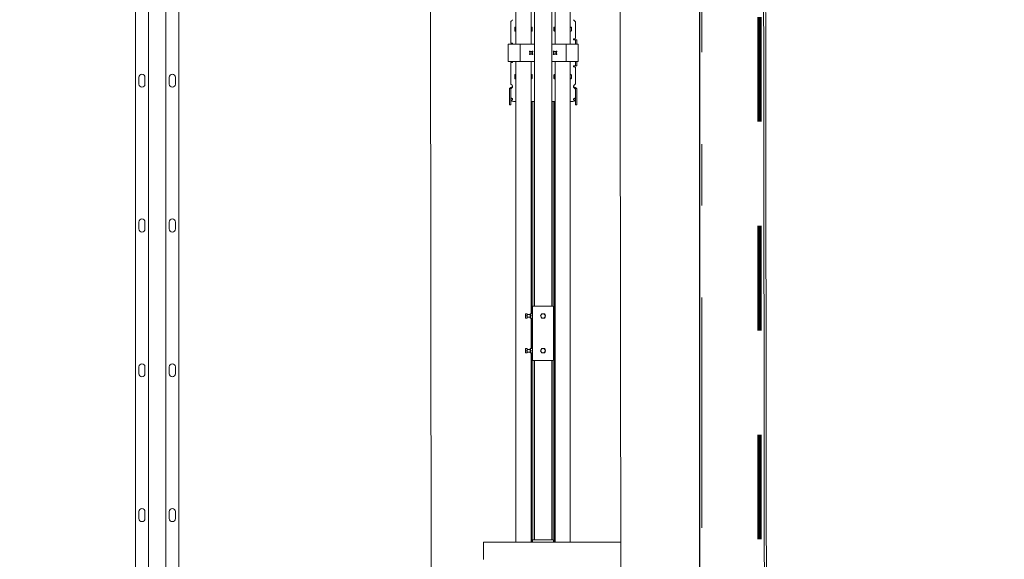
# Model space of a CAD drawing. Header units: centimetres. Extents: x -1436 to 1974, y -887 to 4352.
# Tile 14 of 105: x 485 to 712, y 1384 to 1508. Entities that reach past the tile are written whole.
import ezdxf
from ezdxf.enums import TextEntityAlignment as Align

# ---------------------------------------------------------------- set-up
doc = ezdxf.new("R2010")
doc.units = ezdxf.units.CM
doc.header["$MEASUREMENT"] = 0
for name, pattern in [('Przerywana', [48, 24, -24]), ('Przerywana podwójnie', [109.361107, 52.916665, -21.166666, 14.111111, -21.166666]), ('Wipeout_Contour', [100, 0, -100])]:
    doc.linetypes.add(name, pattern=pattern)
for name, color, linetype, lineweight, true_color in [('00 - nowa technologia myjni_Nr_pióra__246', 7, 'Continuous', 20, 0x1db3b3), ('103-Z Zakres opracowania_Nr_pióra__255', 7, 'Continuous', 140, 0x00a400), ('420-K Ściany_Nr_pióra__87', 7, 'Continuous', 20, 0xbfe1b7)]:
    doc.layers.add(name, color=color, linetype=linetype, lineweight=lineweight, true_color=true_color)
for name, color, linetype in [('131-Z Drogi', 7, 'Continuous'), ('299-A Wymiary Opisy', 7, 'Continuous'), ('410-K Osie główne', 7, 'Continuous'), ('420-K Ściany', 7, 'Continuous'), ('460 - Stropy', 7, 'Continuous')]:
    doc.layers.add(name, color=color, linetype=linetype)
for name, color, linetype, lineweight in [('131-Z Drogi_Nr_pióra__12', 7, 'Continuous', 13), ('201-A Ppoż_Nr_pióra__31', 1, 'Continuous', 30), ('299-A Wymiary Opisy_Nr_pióra__11', 7, 'Continuous', 0), ('410-K Osie główne_Nr_pióra__11', 7, 'Continuous', 0), ('420-K Ściany_Nr_pióra__27', 7, 'Continuous', 20), ('460 - Stropy_Nr_pióra__12', 7, 'Continuous', 13)]:
    doc.layers.add(name, color=color, linetype=linetype, lineweight=lineweight)
doc.styles.add('STYL_AUTOMATYCZNY_1', font='arial.ttf')
doc.styles.add('STYL_AUTOMATYCZNY_2', font='arial.ttf')
doc.linetypes.add('PPOZ REI 60', pattern='A,0,[1,PW.01 RZUT PARTERU1.Shx,S=1.984127,R=0,X=0,Y=0],-400,0', length=400)
doc.dimstyles.new('STYL_AUTOMATYCZNY__1', dxfattribs={"dimtxt": 13, "dimasz": 7.6, "dimexe": 0.18, "dimexo": 0.0625, "dimgap": 0, "dimtad": 1, "dimdec": 0, "dimzin": 0, "dimdsep": 46, "dimtxsty": 'STYL_AUTOMATYCZNY_1', "dimblk": 'ARROWHEAD_2', "dimblk1": 'ARROWHEAD_2', "dimblk2": 'ARROWHEAD_2', "dimcen": 0.09, "dimclrd": 7, "dimclre": 7, "dimclrt": 7, "dimadec": 0, "dimazin": 0, "dimtfac": 1, "dimtdec": 4, "dimtmove": 0, "dimatfit": 3, "dimfxl": 0, "dimtolj": 1, "dimtzin": 0, "dimarcsym": 0})

# ---------------------------------------------------------------- blocks, each defined once
blk = doc.blocks.new('Strop_1_1', base_point=(-767, -887.29))
at = {"layer": '131-Z Drogi_Nr_pióra__12', "color": 7, "linetype": 'Continuous', "lineweight": 13, "flags": 128}
blk.add_lwpolyline([(10.58, 3058.7), (654.77, 3058.7), (654.7, 2747.25), (1099.75, 2747.81), (1099.75, 2276.77), (655.29, 2276.77), (658.07, 59.1), (784.69, 58.94), (784.63, 6.89), (6.75, 7.87)], close=True, dxfattribs=at)
blk = doc.blocks.new('Strop_2_1', base_point=(6.75, 7.87))
at = {"layer": '460 - Stropy_Nr_pióra__12', "color": 7, "linetype": 'Continuous', "lineweight": 13, "flags": 128}
blk.add_lwpolyline([(6.75, 7.87), (658.57, 7.05), (655.73, 2276.77), (655.14, 2747.25), (654.75, 3058.7), (10.58, 3058.7)], close=True, dxfattribs=at)
blk = doc.blocks.new('Ściana_4_1', base_point=(621.38, 3006.65))
at = {"layer": '420-K Ściany', "linetype": 'Continuous', "lineweight": 0, "true_color": 0x000000}
blk.add_hatch(color=18, dxfattribs=at).paths.add_polyline_path([(621.93, 2570.7), (625.08, 56.8), (658.08, 56.8), (655.12, 2413.81), (642.01, 2413.81), (642.01, 2453.81), (655.07, 2453.81), (654.93, 2570.74)])
at = {"layer": '420-K Ściany_Nr_pióra__27', "color": 7, "linetype": 'Continuous', "lineweight": 20, "flags": 128}
for points in [[(621.93, 2570.7), (625.07, 59.14)], [(658.08, 56.8), (655.29, 2276.77)]]:
    blk.add_lwpolyline(points, dxfattribs=at)
blk = doc.blocks.new('Ściana_21_1', base_point=(622.25, 2309.77))
at = {"color": 254, "linetype": 'Wipeout_Contour', "lineweight": 0, "ltscale": 6017.385693}
blk.add_wipeout([(655.29, 2276.77), (622.29, 2276.77), (625.07, 59.14), (658.07, 59.1)], dxfattribs=at).dxf.layer = '420-K Ściany'
at = {"layer": '420-K Ściany_Nr_pióra__87', "color": 9, "linetype": 'Continuous', "lineweight": 20, "true_color": 0xbfe1b7, "flags": 128}
for points in [[(622.29, 2276.77), (625.07, 59.14)], [(658.07, 59.1), (655.29, 2276.77)]]:
    blk.add_lwpolyline(points, dxfattribs=at)
blk = doc.blocks.new('Standardowy znacznik osi[25]_1', base_point=(642.06, 3403.44))
at = {"layer": '410-K Osie główne_Nr_pióra__11', "color": 7, "linetype": 'Przerywana podwójnie', "lineweight": 0}
blk.add_line((642.06, 3303.44), (642.06, -164.96), dxfattribs=at)
at = {"layer": '410-K Osie główne_Nr_pióra__11', "color": 7, "lineweight": 0, "style": 'STYL_AUTOMATYCZNY_2'}
for tag, p in [('AC_MarkerText_1_0', (642.06, 3425.94)), ('AC_MarkerText_1_1', (642.06, -272.46))]:
    blk.add_attdef(tag, text='', height=15, rotation=360, dxfattribs=at).set_placement(p, align=Align.TOP_CENTER)
blk = doc.blocks.new('*D87')
at = {"layer": '299-A Wymiary Opisy_Nr_pióra__11', "color": 7, "linetype": 'Continuous', "lineweight": 0}
for p, q in [((583.31, 2567.76), (573.3, 2573.53)), ((578.3, 2570.64), (581.45, 59.08)), ((576.45, 61.97), (586.45, 56.2)), ((573.95, 59.08), (588.95, 59.09)), ((581.45, 59.08), (581.46, 54.19))]:
    blk.add_line(p, q, dxfattribs=at)
at = {"layer": '299-A Wymiary Opisy_Nr_pióra__11', "color": 7, "lineweight": 0, "insert": (582.45, 1337.18), "char_height": 13, "attachment_point": 7, "rotation": 270.0718, "style": 'STYL_AUTOMATYCZNY_1'}
blk.add_mtext('\\A1;{\\pql;\\fArial|b0|i0|c238|p0;\\W1.000000;2\xa0512}', dxfattribs=at)
blk = doc.blocks.new('ARROWHEAD_2')
at = {"color": 0, "linetype": 'Continuous', "lineweight": 0}
for p, q in [((-0.378, -0.655), (0.378, 0.655)), ((0, 0), (-1, 0))]:
    blk.add_line(p, q, dxfattribs=at)

msp = doc.modelspace()

# ---------------------------------------------------------------- linework, layer by layer
at = {"layer": '00 - nowa technologia myjni_Nr_pióra__246', "color": 132, "linetype": 'Continuous', "lineweight": 20, "true_color": 0x1db3b3}
for p, q in [((603.53, 1442.33), (603.53, 1633.58)), ((607.53, 1442.33), (607.53, 1633.58)), ((514.77, 1533.08), (514.77, 933.08)), ((518.77, 1533.08), (518.77, 933.08)), ((511.77, 1530.75), (511.77, 935.4)), ((521.77, 1530.75), (521.77, 935.4)), ((599.28, 1507.7), (599.28, 1510.02)), ((602.78, 1507.7), (602.78, 1510.02)), ((608.28, 1507.7), (608.28, 1510.02)), ((611.78, 1507.7), (611.78, 1510.02)), ((598.08, 1507.69), (598.08, 1504.71)), ((599.03, 1506.42), (599.03, 1505.67)), ((599.28, 1506.51), (599.13, 1506.51)), ((599.28, 1506.41), (599.13, 1506.41)), ((599.28, 1506.37), (599.28, 1507.7)), ((599.28, 1502.94), (599.28, 1506.37)), ((602.78, 1506.37), (602.78, 1507.7)), ((602.93, 1506.51), (602.78, 1506.51)), ((602.93, 1506.41), (602.78, 1506.41)), ((602.78, 1502.94), (602.78, 1506.37)), ((603, 1506.37), (603, 1506.39)), ((603, 1505.6), (603, 1506.37)), ((603.03, 1505.67), (603.03, 1506.42)), ((608.03, 1506.42), (608.03, 1505.67)), ((608.28, 1506.51), (608.13, 1506.51)), ((608.13, 1506.37), (608.13, 1506.41)), ((608.28, 1506.41), (608.13, 1506.41)), ((608.13, 1505.57), (608.13, 1506.37)), ((608.28, 1506.37), (608.28, 1507.7)), ((608.28, 1502.94), (608.28, 1506.37)), ((611.78, 1506.37), (611.78, 1507.7)), ((611.93, 1506.51), (611.78, 1506.51)), ((611.93, 1506.41), (611.78, 1506.41)), ((611.78, 1502.94), (611.78, 1506.37)), ((612.03, 1505.67), (612.03, 1506.42)), ((612.98, 1504.71), (612.98, 1507.69)), ((598.08, 1504.71), (598.08, 1504.43)), ((598.08, 1504.43), (598.08, 1502.98)), ((599.28, 1505.57), (599.13, 1505.57)), ((602.93, 1505.57), (602.78, 1505.57)), ((603, 1505.84), (603.03, 1505.84)), ((603, 1505.74), (603.03, 1505.74)), ((608.28, 1505.57), (608.13, 1505.57)), ((611.93, 1505.57), (611.78, 1505.57)), ((612.63, 1503.78), (612.78, 1503.78)), ((612.98, 1504.43), (612.98, 1504.71)), ((612.98, 1503.98), (612.98, 1504.43)), ((597.48, 1502.58), (597.48, 1498.58)), ((598.03, 1502.58), (597.48, 1502.58)), ((599.98, 1502.58), (598.03, 1502.58)), ((598.43, 1502.78), (598.28, 1502.78)), ((599.28, 1502.94), (599.28, 1502.58)), ((600.23, 1502.58), (599.98, 1502.58)), ((600.23, 1502.58), (600.23, 1498.58)), ((600.78, 1502.58), (600.23, 1502.58)), ((603.38, 1502.58), (600.78, 1502.58)), ((602.78, 1502.94), (602.78, 1502.58)), ((603.38, 1502.58), (603.53, 1502.58)), ((607.53, 1502.58), (607.68, 1502.58)), ((610.28, 1502.58), (607.68, 1502.58)), ((608.28, 1502.94), (608.28, 1502.58)), ((610.83, 1502.58), (610.28, 1502.58)), ((611.08, 1502.58), (610.83, 1502.58)), ((610.83, 1498.58), (610.83, 1502.58)), ((613.03, 1502.58), (611.08, 1502.58)), ((611.78, 1502.94), (611.78, 1502.58)), ((612.73, 1503.58), (612.63, 1503.58)), ((612.73, 1503.58), (612.98, 1503.58)), ((612.98, 1503.58), (612.98, 1502.58)), ((612.98, 1503.58), (613.28, 1503.58)), ((613.58, 1502.58), (613.03, 1502.58)), ((613.28, 1503.58), (613.28, 1502.58)), ((613.58, 1498.58), (613.58, 1502.58)), ((602.46, 1500.79), (602.46, 1500.37)), ((602.57, 1500.9), (602.99, 1500.9)), ((602.57, 1500.25), (602.99, 1500.25)), ((602.78, 1500.9), (602.78, 1500.58)), ((602.78, 1500.25), (602.78, 1500.58)), ((603.11, 1500.37), (603.11, 1500.79)), ((607.96, 1500.79), (607.96, 1500.37)), ((608.49, 1500.9), (608.07, 1500.9)), ((608.49, 1500.25), (608.07, 1500.25)), ((608.28, 1500.9), (608.28, 1500.58)), ((608.28, 1500.25), (608.28, 1500.58)), ((608.61, 1500.37), (608.61, 1500.79)), ((597.48, 1498.58), (598.03, 1498.58)), ((598.03, 1498.58), (599.98, 1498.58)), ((598.08, 1498.18), (598.08, 1496.72)), ((598.43, 1498.38), (598.28, 1498.38)), ((599.28, 1498.21), (599.28, 1498.58)), ((599.28, 1494.79), (599.28, 1498.21)), ((599.98, 1498.58), (600.23, 1498.58)), ((600.23, 1498.58), (600.78, 1498.58)), ((600.78, 1498.58), (603.38, 1498.58)), ((601.73, 1498.58), (603.53, 1498.58)), ((602.78, 1498.21), (602.78, 1498.58)), ((602.78, 1494.79), (602.78, 1498.21)), ((607.53, 1498.58), (609.33, 1498.58)), ((607.68, 1498.58), (610.28, 1498.58)), ((608.28, 1498.21), (608.28, 1498.58)), ((608.28, 1494.79), (608.28, 1498.21)), ((610.28, 1498.58), (610.83, 1498.58)), ((610.83, 1498.58), (611.08, 1498.58)), ((611.08, 1498.58), (613.03, 1498.58)), ((611.78, 1498.21), (611.78, 1498.58)), ((611.78, 1494.79), (611.78, 1498.21)), ((612.63, 1497.58), (612.73, 1497.58)), ((612.63, 1497.38), (612.78, 1497.38)), ((612.73, 1497.58), (612.98, 1497.58)), ((612.98, 1498.58), (612.98, 1497.58)), ((612.98, 1497.58), (613.28, 1497.58)), ((612.98, 1496.72), (612.98, 1497.18)), ((613.03, 1498.58), (613.58, 1498.58)), ((613.28, 1498.58), (613.28, 1497.58)), ((512.57, 1493.38), (512.57, 1494.98)), ((513.97, 1494.98), (513.97, 1493.38)), ((519.57, 1493.38), (519.57, 1494.98)), ((520.97, 1494.98), (520.97, 1493.38)), ((598.08, 1496.72), (598.08, 1496.44)), ((598.08, 1493.46), (598.08, 1496.44)), ((599.03, 1495.48), (599.03, 1494.73)), ((599.13, 1495.58), (599.28, 1495.58)), ((599.13, 1494.74), (599.28, 1494.74)), ((599.13, 1494.64), (599.28, 1494.64)), ((599.28, 1494.79), (599.28, 1493.45)), ((602.78, 1495.58), (602.93, 1495.58)), ((602.78, 1494.79), (602.78, 1493.45)), ((602.78, 1494.74), (602.93, 1494.74)), ((602.78, 1494.64), (602.93, 1494.64)), ((603, 1494.79), (603, 1495.55)), ((603.03, 1495.41), (603, 1495.41)), ((603.03, 1495.31), (603, 1495.31)), ((603, 1494.79), (603, 1494.76)), ((603.03, 1494.73), (603.03, 1495.48)), ((608.03, 1495.48), (608.03, 1494.73)), ((608.13, 1494.79), (608.13, 1495.58)), ((608.13, 1495.58), (608.28, 1495.58)), ((608.13, 1494.79), (608.13, 1494.74)), ((608.13, 1494.74), (608.28, 1494.74)), ((608.13, 1494.64), (608.28, 1494.64)), ((608.28, 1494.79), (608.28, 1493.45)), ((611.78, 1495.58), (611.93, 1495.58)), ((611.78, 1494.79), (611.78, 1493.45)), ((611.78, 1494.74), (611.93, 1494.74)), ((611.78, 1494.64), (611.93, 1494.64)), ((612.03, 1494.73), (612.03, 1495.48)), ((612.98, 1496.44), (612.98, 1496.72)), ((612.98, 1496.44), (612.98, 1493.46)), ((597.78, 1492.38), (597.78, 1492.34)), ((598.08, 1492.38), (597.78, 1492.38)), ((597.78, 1491.62), (597.78, 1492.34)), ((598.08, 1492.38), (598.08, 1492.34)), ((598.08, 1492.34), (598.08, 1491.62)), ((598.33, 1492.48), (598.33, 1492.68)), ((599.28, 1491.14), (599.28, 1493.45)), ((602.78, 1491.14), (602.78, 1493.45)), ((608.28, 1491.14), (608.28, 1493.45)), ((611.78, 1491.14), (611.78, 1493.45)), ((612.53, 1492.85), (612.53, 1492.82)), ((612.53, 1492.82), (612.53, 1492.82)), ((612.73, 1492.48), (612.73, 1492.68)), ((612.98, 1492.34), (612.98, 1492.38)), ((612.98, 1492.38), (613.28, 1492.38)), ((612.98, 1492.34), (612.98, 1491.62)), ((613.28, 1492.34), (613.28, 1492.38)), ((613.28, 1491.62), (613.28, 1492.34)), ((597.78, 1490.21), (597.78, 1491.62)), ((597.78, 1489.01), (597.78, 1490.21)), ((598.08, 1490.21), (598.08, 1491.62)), ((598.08, 1490.21), (598.08, 1489.01)), ((599.28, 1491.14), (599.28, 1488.9)), ((602.78, 1491.14), (602.78, 1488.9)), ((608.28, 1491.14), (608.28, 1488.9)), ((611.78, 1491.14), (611.78, 1488.9)), ((612.98, 1491.62), (612.98, 1490.21)), ((612.98, 1489.01), (612.98, 1490.21)), ((613.28, 1491.62), (613.28, 1490.21)), ((613.28, 1490.21), (613.28, 1489.01)), ((597.78, 1488.65), (597.78, 1489.01)), ((598.08, 1488.65), (597.78, 1488.65)), ((598.08, 1488.65), (598.08, 1489.01)), ((599.28, 1489.41), (599.08, 1489.41)), ((599.28, 1480.01), (599.28, 1488.9)), ((603.53, 1489.41), (602.78, 1489.41)), ((602.78, 1480.01), (602.78, 1488.9)), ((603, 1489.41), (603, 1488.9)), ((603, 1480.01), (603, 1488.9)), ((603.48, 1489.41), (603.48, 1488.9)), ((603.48, 1480.01), (603.48, 1488.9)), ((608.28, 1489.41), (607.53, 1489.41)), ((607.81, 1489.41), (607.81, 1488.9)), ((607.81, 1480.01), (607.81, 1488.9)), ((608.13, 1489.41), (608.13, 1488.9)), ((608.13, 1480.01), (608.13, 1488.9)), ((608.28, 1480.01), (608.28, 1488.9)), ((611.98, 1489.41), (611.78, 1489.41)), ((611.78, 1480.01), (611.78, 1488.9)), ((612.53, 1489.8), (612.53, 1489.8)), ((612.98, 1489.01), (612.98, 1488.65)), ((612.98, 1488.65), (613.28, 1488.65)), ((613.28, 1489.01), (613.28, 1488.65)), ((599.28, 1480.01), (599.28, 1416.93)), ((602.78, 1480.01), (602.78, 1440.58)), ((603, 1480.01), (603, 1440.58)), ((603.48, 1480.01), (603.48, 1442.33)), ((607.81, 1480.01), (607.81, 1442.33)), ((608.13, 1480.01), (608.13, 1416.93)), ((608.28, 1480.01), (608.28, 1416.93)), ((611.78, 1480.01), (611.78, 1416.93)), ((512.57, 1460.08), (512.57, 1461.68)), ((513.97, 1461.68), (513.97, 1460.08)), ((519.57, 1460.08), (519.57, 1461.68)), ((520.97, 1461.68), (520.97, 1460.08)), ((601.49, 1440.33), (601.49, 1440.58)), ((601.53, 1440.58), (601.49, 1440.58)), ((601.49, 1439.84), (601.49, 1440.33)), ((601.84, 1440.58), (601.53, 1440.58)), ((601.84, 1440.08), (601.84, 1440.58)), ((601.89, 1440.52), (601.84, 1440.52)), ((601.89, 1439.86), (601.89, 1440.52)), ((602.59, 1440.38), (601.91, 1440.38)), ((602.59, 1440.52), (602.6, 1440.58)), ((602.59, 1440.52), (602.59, 1439.69)), ((602.6, 1440.58), (602.62, 1440.58)), ((602.62, 1440.58), (603.07, 1440.58)), ((603.09, 1440.58), (603.07, 1440.58)), ((603.11, 1440.52), (603.09, 1440.58)), ((603.91, 1442.33), (603.11, 1442.33)), ((603.11, 1429.83), (603.11, 1442.33)), ((603.91, 1442.33), (607.16, 1442.33)), ((605.09, 1440.32), (604.95, 1440.08)), ((605.09, 1440.32), (605.1, 1440.33)), ((605.1, 1440.33), (605.24, 1440.58)), ((605.53, 1440.58), (605.24, 1440.58)), ((605.82, 1440.58), (605.53, 1440.58)), ((605.97, 1440.33), (605.82, 1440.58)), ((606.11, 1440.08), (605.97, 1440.33)), ((607.96, 1442.33), (607.16, 1442.33)), ((607.96, 1429.83), (607.96, 1442.33)), ((601.49, 1439.83), (601.49, 1439.84)), ((601.49, 1439.84), (601.49, 1439.83)), ((601.49, 1439.58), (601.49, 1439.83)), ((601.49, 1439.58), (601.53, 1439.58)), ((601.84, 1440.08), (601.53, 1440.08)), ((601.84, 1439.58), (601.53, 1439.58)), ((601.84, 1439.58), (601.84, 1440.08)), ((601.89, 1439.63), (601.84, 1439.63)), ((601.89, 1439.63), (601.89, 1439.86)), ((602.59, 1439.78), (601.91, 1439.78)), ((602.59, 1439.69), (602.59, 1439.63)), ((602.59, 1439.63), (602.6, 1439.58)), ((602.62, 1439.58), (602.6, 1439.58)), ((602.62, 1440.08), (603.07, 1440.08)), ((602.62, 1439.58), (602.62, 1439.58)), ((602.62, 1439.58), (603.07, 1439.58)), ((602.78, 1439.58), (602.78, 1432.58)), ((603, 1439.58), (603, 1432.58)), ((603.07, 1439.58), (603.07, 1439.58)), ((603.07, 1439.58), (603.09, 1439.58)), ((603.11, 1439.63), (603.09, 1439.58)), ((604.95, 1440.08), (605.1, 1439.83)), ((605.1, 1439.83), (605.24, 1439.58)), ((605.24, 1439.58), (605.53, 1439.58)), ((605.53, 1439.58), (605.82, 1439.58)), ((605.97, 1439.83), (605.82, 1439.58)), ((605.97, 1439.84), (606.11, 1440.08)), ((605.97, 1439.84), (605.97, 1439.83)), ((601.49, 1432.33), (601.49, 1432.58)), ((601.53, 1432.58), (601.49, 1432.58)), ((601.49, 1431.84), (601.49, 1432.33)), ((601.49, 1431.83), (601.49, 1431.84)), ((601.49, 1431.84), (601.49, 1431.83)), ((601.49, 1431.58), (601.49, 1431.83)), ((601.49, 1431.58), (601.53, 1431.58)), ((601.84, 1432.58), (601.53, 1432.58)), ((601.84, 1432.08), (601.53, 1432.08)), ((601.84, 1431.58), (601.53, 1431.58)), ((601.84, 1432.08), (601.84, 1432.58)), ((601.89, 1432.52), (601.84, 1432.52)), ((601.84, 1431.58), (601.84, 1432.08)), ((601.89, 1431.63), (601.84, 1431.63)), ((601.89, 1431.86), (601.89, 1432.52)), ((601.89, 1431.63), (601.89, 1431.86)), ((602.59, 1432.38), (601.91, 1432.38)), ((602.59, 1431.78), (601.91, 1431.78)), ((602.59, 1432.52), (602.6, 1432.58)), ((602.59, 1432.52), (602.59, 1431.69)), ((602.59, 1431.69), (602.59, 1431.63)), ((602.59, 1431.63), (602.6, 1431.58)), ((602.6, 1432.58), (602.62, 1432.58)), ((602.62, 1431.58), (602.6, 1431.58)), ((602.62, 1432.58), (603.07, 1432.58)), ((602.62, 1432.08), (603.07, 1432.08)), ((602.62, 1431.58), (602.62, 1431.58)), ((602.62, 1431.58), (603.07, 1431.58)), ((602.78, 1431.58), (602.78, 1416.93)), ((603, 1431.58), (603, 1416.93)), ((603.09, 1432.58), (603.07, 1432.58)), ((603.07, 1431.58), (603.07, 1431.58)), ((603.07, 1431.58), (603.09, 1431.58)), ((603.11, 1432.52), (603.09, 1432.58)), ((603.11, 1431.63), (603.09, 1431.58)), ((605.09, 1432.32), (604.95, 1432.08)), ((604.95, 1432.08), (605.1, 1431.83)), ((605.09, 1432.32), (605.1, 1432.33)), ((605.1, 1432.33), (605.24, 1432.58)), ((605.1, 1431.83), (605.24, 1431.58)), ((605.53, 1432.58), (605.24, 1432.58)), ((605.24, 1431.58), (605.53, 1431.58)), ((605.82, 1432.58), (605.53, 1432.58)), ((605.53, 1431.58), (605.82, 1431.58)), ((605.97, 1432.33), (605.82, 1432.58)), ((605.97, 1431.83), (605.82, 1431.58)), ((606.11, 1432.08), (605.97, 1432.33)), ((605.97, 1431.84), (606.11, 1432.08)), ((605.97, 1431.84), (605.97, 1431.83)), ((603.11, 1429.83), (603.91, 1429.83)), ((603.48, 1429.83), (603.48, 1416.93)), ((603.53, 1429.83), (603.53, 1388.58)), ((607.16, 1429.83), (603.91, 1429.83)), ((607.16, 1429.83), (607.96, 1429.83)), ((607.53, 1429.83), (607.53, 1388.58)), ((607.81, 1429.83), (607.81, 1416.93)), ((512.57, 1426.78), (512.57, 1428.38)), ((513.97, 1428.38), (513.97, 1426.78)), ((519.57, 1426.78), (519.57, 1428.38)), ((520.97, 1428.38), (520.97, 1426.78)), ((599.28, 1388.08), (599.28, 1416.93)), ((602.78, 1388.08), (602.78, 1416.93)), ((603, 1388.08), (603, 1416.93)), ((603.48, 1388.58), (603.48, 1416.93)), ((607.81, 1388.58), (607.81, 1416.93)), ((608.13, 1388.08), (608.13, 1416.93)), ((608.28, 1388.08), (608.28, 1416.93)), ((611.78, 1388.08), (611.78, 1416.93)), ((512.57, 1393.48), (512.57, 1395.08)), ((513.97, 1395.08), (513.97, 1393.48)), ((519.57, 1393.48), (519.57, 1395.08)), ((520.97, 1395.08), (520.97, 1393.48)), ((603.11, 1388.58), (603.11, 1388.08)), ((603.93, 1388.58), (603.11, 1388.58)), ((607.13, 1388.58), (603.93, 1388.58)), ((607.96, 1388.58), (607.13, 1388.58)), ((607.96, 1388.58), (607.96, 1388.08)), ((629.43, 1388.53), (629.43, 1388.93)), ((629.43, 1388.93), (634.43, 1388.93)), ((629.43, 1388.5), (629.43, 1388.53)), ((629.43, 1388.53), (634.43, 1388.53)), ((629.43, 1387.9), (629.43, 1388.5)), ((629.43, 1388.5), (641.93, 1388.5)), ((634.43, 1388.53), (634.43, 1388.93)), ((634.43, 1388.5), (634.43, 1388.53)), ((636.93, 1388.53), (636.93, 1388.93)), ((636.93, 1388.93), (641.93, 1388.93)), ((636.93, 1388.5), (636.93, 1388.53)), ((636.93, 1388.53), (641.93, 1388.53)), ((641.93, 1388.53), (641.93, 1388.93)), ((641.93, 1388.08), (641.93, 1388.53)), ((641.93, 1388.08), (641.93, 1388.5)), ((629.43, 1388.08), (591.83, 1388.08)), ((591.83, 1387.58), (591.83, 1388.08)), ((591.83, 1387.58), (591.83, 1384.58)), ((629.43, 1387.9), (629.43, 1384.25)), ((640.23, 1386.5), (640.31, 1386.58)), ((640.23, 1386.5), (640.23, 1386.28)), ((640.23, 1386.28), (640.23, 1385.66)), ((640.31, 1386.58), (640.31, 1386.32)), ((640.31, 1386.58), (640.89, 1386.58)), ((640.31, 1386.32), (640.31, 1385.58)), ((640.89, 1386.81), (640.91, 1386.88)), ((640.89, 1386.81), (640.89, 1386.43)), ((640.89, 1386.43), (640.89, 1385.35)), ((640.91, 1386.88), (640.94, 1386.88)), ((640.94, 1386.88), (641.68, 1386.88)), ((640.94, 1386.08), (641.68, 1386.08)), ((641.71, 1386.88), (641.68, 1386.88)), ((641.73, 1386.81), (641.71, 1386.88)), ((641.73, 1387.03), (641.78, 1387.08)), ((641.73, 1385.62), (641.73, 1387.03)), ((641.78, 1385.6), (641.78, 1387.08)), ((641.93, 1387.08), (641.78, 1387.08)), ((641.93, 1388), (641.93, 1388.08)), ((641.93, 1388.08), (642.53, 1388.08)), ((641.93, 1388), (641.93, 1387.25)), ((641.93, 1386.73), (641.93, 1387.25)), ((641.93, 1386.73), (641.93, 1385.48)), ((591.83, 1384.08), (591.83, 1384.58)), ((629.43, 1383.65), (629.43, 1384.25)), ((640.23, 1385.66), (640.31, 1385.58)), ((640.31, 1385.58), (640.89, 1385.58)), ((640.89, 1385.35), (640.91, 1385.28)), ((640.94, 1385.28), (640.91, 1385.28)), ((640.94, 1385.28), (641.68, 1385.28)), ((641.68, 1385.28), (641.71, 1385.28)), ((641.73, 1385.35), (641.71, 1385.28)), ((641.73, 1385.13), (641.73, 1385.62)), ((641.73, 1385.13), (641.78, 1385.08)), ((641.78, 1385.08), (641.78, 1385.6)), ((641.93, 1385.08), (641.78, 1385.08)), ((641.93, 1384.98), (641.93, 1385.48)), ((641.93, 1384.17), (641.93, 1384.98)), ((641.93, 1384.08), (641.93, 1384.17))]:
    msp.add_line(p, q, dxfattribs=at)
for points in [[(597.81, 1492.38), (597.86, 1492.43), (597.93, 1492.49), (598.01, 1492.54), (598.11, 1492.59), (598.19, 1492.62), (598.33, 1492.68)], [(598.08, 1492.32), (598.09, 1492.32), (598.1, 1492.33), (598.15, 1492.36), (598.23, 1492.41), (598.27, 1492.44), (598.33, 1492.48)], [(598.53, 1492.82), (598.53, 1492.88), (598.52, 1492.95)], [(598.52, 1492.71), (598.53, 1492.75), (598.53, 1492.77), (598.53, 1492.82)], [(612.54, 1492.95), (612.53, 1492.88), (612.53, 1492.82)], [(612.53, 1492.82), (612.53, 1492.77), (612.53, 1492.74), (612.54, 1492.71)], [(612.73, 1492.68), (612.9, 1492.61), (612.99, 1492.57), (613.05, 1492.54), (613.11, 1492.51), (613.16, 1492.48), (613.2, 1492.44), (613.23, 1492.41), (613.26, 1492.38)], [(612.73, 1492.48), (612.76, 1492.46), (612.81, 1492.43), (612.86, 1492.39), (612.94, 1492.34), (612.97, 1492.32), (612.98, 1492.32), (612.98, 1492.32)], [(598.33, 1490.12), (598.29, 1490.15), (598.24, 1490.16), (598.22, 1490.16), (598.19, 1490.16), (598.17, 1490.15), (598.15, 1490.14), (598.14, 1490.13), (598.12, 1490.11), (598.11, 1490.09), (598.1, 1490.06), (598.08, 1490), (598.08, 1489.95)], [(612.98, 1489.95), (612.98, 1490.02), (612.96, 1490.08), (612.95, 1490.1), (612.93, 1490.12), (612.9, 1490.15), (612.86, 1490.16), (612.81, 1490.16), (612.77, 1490.14), (612.73, 1490.12)], [(598.48, 1489.7), (598.51, 1489.71), (598.52, 1489.73), (598.53, 1489.75), (598.53, 1489.78), (598.53, 1489.8)], [(612.53, 1489.8), (612.53, 1489.77), (612.54, 1489.73), (612.55, 1489.72), (612.58, 1489.7)], [(601.49, 1440.33), (601.49, 1440.43), (601.51, 1440.5), (601.53, 1440.58)], [(601.53, 1440.08), (601.51, 1440.15), (601.49, 1440.22), (601.49, 1440.33)], [(602.62, 1440.58), (602.61, 1440.49), (602.6, 1440.41), (602.6, 1440.31), (602.61, 1440.21), (602.62, 1440.08)], [(603.07, 1440.58), (603.08, 1440.49), (603.09, 1440.41), (603.09, 1440.31), (603.09, 1440.21), (603.07, 1440.08)], [(601.49, 1439.84), (601.49, 1439.91), (601.51, 1440), (601.53, 1440.08)], [(601.49, 1439.83), (601.49, 1439.76), (601.5, 1439.69), (601.53, 1439.58)], [(602.62, 1440.08), (602.61, 1439.99), (602.6, 1439.91), (602.6, 1439.81), (602.61, 1439.7), (602.62, 1439.58)], [(603.07, 1439.58), (603.08, 1439.67), (603.09, 1439.75), (603.09, 1439.84), (603.09, 1439.95), (603.07, 1440.08)], [(601.49, 1432.33), (601.49, 1432.43), (601.51, 1432.5), (601.53, 1432.58)], [(601.53, 1432.08), (601.51, 1432.15), (601.49, 1432.22), (601.49, 1432.33)], [(601.49, 1431.84), (601.49, 1431.91), (601.51, 1432), (601.53, 1432.08)], [(601.49, 1431.83), (601.49, 1431.76), (601.5, 1431.69), (601.53, 1431.58)], [(602.62, 1432.58), (602.61, 1432.49), (602.6, 1432.41), (602.6, 1432.31), (602.61, 1432.2), (602.62, 1432.08)], [(602.62, 1432.08), (602.61, 1431.99), (602.6, 1431.91), (602.6, 1431.81), (602.61, 1431.7), (602.62, 1431.58)], [(603.07, 1432.58), (603.08, 1432.49), (603.09, 1432.41), (603.09, 1432.31), (603.09, 1432.2), (603.07, 1432.08)], [(603.07, 1431.58), (603.08, 1431.67), (603.09, 1431.75), (603.09, 1431.85), (603.09, 1431.95), (603.07, 1432.08)], [(640.91, 1386.46), (640.91, 1386.58), (640.92, 1386.7), (640.94, 1386.88)], [(640.91, 1386.46), (640.91, 1386.34), (640.93, 1386.21), (640.94, 1386.08)], [(640.94, 1386.08), (640.93, 1385.95), (640.92, 1385.83), (640.91, 1385.67), (640.92, 1385.51), (640.93, 1385.4), (640.94, 1385.28)], [(641.71, 1386.46), (641.71, 1386.58), (641.7, 1386.7), (641.68, 1386.88)], [(641.71, 1386.46), (641.71, 1386.34), (641.7, 1386.21), (641.68, 1386.08)], [(641.68, 1386.08), (641.7, 1385.95), (641.71, 1385.83), (641.71, 1385.67), (641.71, 1385.51), (641.7, 1385.4), (641.68, 1385.28)]]:
    msp.add_lwpolyline(points, dxfattribs=at)
for centre in [(605.53, 1440.08), (605.53, 1432.08)]:
    msp.add_circle(centre, 0.5, dxfattribs=at)
for centre, radius, start, end in [((612.63, 1503.68), 0.1, 90, 270), ((612.78, 1503.98), 0.2, 270, 0), ((598.28, 1502.98), 0.2, 180, 270), ((598.43, 1502.68), 0.1, 270, 90), ((603.38, 1502.28), 0.3, 60.001, 90), ((607.68, 1502.28), 0.3, 90, 120.001), ((602.46, 1500.9), 0.075, 23.5782, 246.4218), ((602.46, 1500.25), 0.075, 113.5782, 336.4218), ((602.41, 1500.79), 0.05, 0, 66.4218), ((602.41, 1500.37), 0.05, 293.5782, 0), ((602.57, 1500.95), 0.05, 203.5782, 270), ((602.57, 1500.2), 0.05, 90, 156.4218), ((602.99, 1500.95), 0.05, 270, 336.4218), ((602.99, 1500.2), 0.05, 23.5782, 90), ((603.11, 1500.9), 0.075, 293.5782, 156.4218), ((603.11, 1500.25), 0.075, 203.5782, 66.4218), ((603.16, 1500.79), 0.05, 113.5782, 180), ((603.16, 1500.37), 0.05, 180, 246.4218), ((607.96, 1500.9), 0.075, 23.5782, 246.4218), ((607.96, 1500.25), 0.075, 113.5782, 336.4218), ((607.91, 1500.79), 0.05, 0, 66.4218), ((607.91, 1500.37), 0.05, 293.5782, 0), ((608.07, 1500.95), 0.05, 203.5782, 270), ((608.07, 1500.2), 0.05, 90, 156.4218), ((608.49, 1500.95), 0.05, 270, 336.4218), ((608.49, 1500.2), 0.05, 23.5782, 90), ((608.61, 1500.9), 0.075, 293.5782, 156.4218), ((608.61, 1500.25), 0.075, 203.5782, 66.4218), ((608.66, 1500.79), 0.05, 113.5782, 180), ((608.66, 1500.37), 0.05, 180, 246.4218), ((598.28, 1498.18), 0.2, 90, 180), ((598.43, 1498.48), 0.1, 270, 90), ((603.38, 1498.88), 0.3, 270, 299.999), ((607.68, 1498.88), 0.3, 239.999, 270), ((612.63, 1497.48), 0.1, 90, 270), ((612.78, 1497.18), 0.2, 0, 90), ((513.27, 1494.98), 0.7, 0, 180), ((520.27, 1494.98), 0.7, 0, 180), ((513.27, 1493.38), 0.7, 180, 0), ((520.27, 1493.38), 0.7, 180, 0), ((598.09, 1492.32), 0.00313, 164.3608, 258.8818), ((598.12, 1493.02), 0.424, 343.4843, 346.3254), ((612.95, 1493.02), 0.423, 193.6799, 196.5393), ((612.98, 1492.32), 0.00314, 281.0441, 15.6522), ((598.2, 1489.8), 0.331, 359.526, 32.1075), ((612.86, 1489.8), 0.331, 147.8924, 180.474), ((513.27, 1461.68), 0.7, 0, 180), ((520.27, 1461.68), 0.7, 0, 180), ((513.27, 1460.08), 0.7, 180, 0), ((520.27, 1460.08), 0.7, 180, 0), ((601.91, 1440.4), 0.025, 180, 270), ((601.91, 1439.75), 0.025, 90, 180), ((601.91, 1432.4), 0.025, 180, 270), ((601.91, 1431.75), 0.025, 90, 180), ((513.27, 1428.38), 0.7, 0, 180), ((520.27, 1428.38), 0.7, 0, 180), ((513.27, 1426.78), 0.7, 180, 0), ((520.27, 1426.78), 0.7, 180, 0), ((513.27, 1395.08), 0.7, 0, 180), ((520.27, 1395.08), 0.7, 0, 180), ((513.27, 1393.48), 0.7, 180, 0), ((520.27, 1393.48), 0.7, 180, 0)]:
    msp.add_arc(centre, radius, start, end, dxfattribs=at)
for centre, major_axis, ratio, start_param, end_param in [((598.03, 1508.31), (0.5, 0), 0.939693, 5.074029, 6.061819), ((613.03, 1508.31), (0.5, 0), 0.939693, 3.362959, 4.350749), ((598.28, 1507.69), (-0.2, 0), 0.939693, 5.074029, 6.283185), ((599.13, 1506.42), (0.0999, 0), 0.939693, 1.570796, 3.141593), ((599.13, 1506.32), (0.0999, 0), 0.939693, 1.570796, 3.141593), ((602.93, 1506.42), (0.0999, 0), 0.939693, 0, 1.570796), ((602.93, 1506.32), (0.0999, 0), 0.939693, 0, 1.570796), ((608.13, 1506.42), (0.0999, 0), 0.939693, 1.570796, 3.141593), ((608.13, 1506.32), (0.0999, 0), 0.939693, 1.570796, 3.141593), ((611.93, 1506.42), (0.0999, 0), 0.939693, 0, 1.570796), ((611.93, 1506.32), (0.0999, 0), 0.939693, 0, 1.570796), ((612.78, 1507.69), (-0.2, 0), 0.939693, 3.141593, 4.350749), ((599.13, 1505.67), (-0.0999, 0), 0.939693, 0, 1.570796), ((602.93, 1505.67), (-0.0999, 0), 0.939693, 1.570796, 3.141593), ((608.13, 1505.67), (-0.0999, 0), 0.939693, 0, 1.570796), ((611.93, 1505.67), (-0.0999, 0), 0.939693, 1.570796, 3.141593), ((599.13, 1495.48), (0.0999, 0), 0.939693, 1.570796, 3.141593), ((599.13, 1494.83), (-0.0999, 0), 0.939693, 0, 1.570796), ((599.13, 1494.73), (-0.0999, 0), 0.939693, 0, 1.570796), ((602.93, 1495.48), (-0.0999, 0), 0.939693, 3.141593, 4.712389), ((602.93, 1494.83), (-0.0999, 0), 0.939693, 1.570796, 3.141593), ((602.93, 1494.73), (-0.0999, 0), 0.939693, 1.570796, 3.141593), ((608.13, 1495.48), (0.0999, 0), 0.939693, 1.570796, 3.141593), ((608.13, 1494.83), (-0.0999, 0), 0.939693, 0, 1.570796), ((608.13, 1494.73), (-0.0999, 0), 0.939693, 0, 1.570796), ((611.93, 1495.48), (-0.0999, 0), 0.939693, 3.141593, 4.712389), ((611.93, 1494.83), (-0.0999, 0), 0.939693, 1.570796, 3.141593), ((611.93, 1494.73), (-0.0999, 0), 0.939693, 1.570796, 3.141593), ((598.28, 1493.46), (-0.2, 0), 0.939693, 0, 1.209157), ((598.03, 1492.85), (0.5, 0), 0.939693, 0.221366, 1.209157), ((598.03, 1492.99), (0.5, 0), 0.766044, 5.350068, 6.061819), ((598.03, 1492.79), (0.5, 0), 0.766044, 5.350068, 6.061819), ((613.03, 1492.85), (0.5, 0), 0.939693, 1.932436, 2.920227), ((613.03, 1492.99), (-0.5, 0), 0.766044, 0.221366, 0.933118), ((613.03, 1492.79), (-0.5, 0), 0.766044, 0.221366, 0.933118), ((612.78, 1493.46), (-0.2, 0), 0.939693, 1.932436, 3.141593), ((598.03, 1489.81), (0.5, 0), 0.766044, 0.454624, 0.933118), ((613.03, 1489.81), (-0.5, 0), 0.766044, 5.350068, 5.828561), ((598.28, 1489.92), (-0.2, 0), 0.173648, 5.074029, 6.283185), ((598.28, 1489.63), (-0.2, 0), 0.173648, 5.074029, 6.283185), ((599.08, 1489.58), (-1, 0), 0.173648, 0, 1.570796), ((598.03, 1490.04), (0.5, 0), 0.173648, 5.074029, 5.776189), ((598.03, 1489.74), (0.5, 0), 0.173648, 5.074029, 5.828561), ((611.98, 1489.58), (-1, 0), 0.173648, 1.570796, 3.141593), ((613.03, 1489.74), (0.5, 0), 0.173648, 3.596217, 4.350749), ((613.03, 1490.04), (0.5, 0), 0.173648, 3.648589, 4.350749), ((612.78, 1489.92), (-0.2, 0), 0.173648, 3.141593, 4.350749), ((612.78, 1489.63), (-0.2, 0), 0.173648, 3.141593, 4.350749)]:
    msp.add_ellipse(centre, major_axis=major_axis, ratio=ratio, start_param=start_param, end_param=end_param, dxfattribs=at)

# ---------------------------------------------------------------- block references
at = {"layer": '131-Z Drogi', "color": 7, "linetype": 'Continuous', "lineweight": 13}
msp.add_blockref('Strop_1_1', (-767, -887.29), dxfattribs=at)
at = {"layer": '420-K Ściany', "color": 7, "lineweight": 20}
msp.add_blockref('Ściana_4_1', (621.38, 3006.65), dxfattribs=at)
at = {"layer": '460 - Stropy', "color": 7, "linetype": 'Continuous', "lineweight": 13}
msp.add_blockref('Strop_2_1', (6.75, 7.87), dxfattribs=at)

# ---------------------------------------------------------------- next in the draw order: block references
at = {"layer": '420-K Ściany', "color": 7, "lineweight": 20}
msp.add_blockref('Ściana_21_1', (622.25, 2309.77), dxfattribs=at)

# ---------------------------------------------------------------- next in the draw order: linework, layer by layer
at = {"layer": '103-Z Zakres opracowania_Nr_pióra__255', "color": 94, "linetype": 'Przerywana', "lineweight": 140, "true_color": 0x00a400}
msp.add_lwpolyline([(-45.53, 3079.65), (654.37, 3079.65), (654.37, 2747.81), (1099.75, 2747.81), (1099.75, 2276.77), (655.29, 2276.77), (655.29, -103.95), (-45.53, -103.95)], close=True, dxfattribs=at)
at = {"layer": '201-A Ppoż_Nr_pióra__31', "color": 1, "linetype": 'PPOZ REI 60', "lineweight": 30}
msp.add_line((641.51, 2288.49), (641.51, -3.9), dxfattribs=at)

# ---------------------------------------------------------------- next in the draw order: block references
at = {"layer": '410-K Osie główne', "color": 7, "linetype": 'Continuous', "lineweight": 20}
msp.add_blockref('Standardowy znacznik osi[25]_1', (642.06, 3403.44), dxfattribs=at)

# ---------------------------------------------------------------- next in the draw order: dimensions: what is measured, and where the dimension line sits
at = {"layer": '299-A Wymiary Opisy', "color": 7, "linetype": 'Continuous', "lineweight": 0}
dim = msp.add_linear_dim(base=(581.45, 59.08), p1=(621.93, 2570.7), p2=(625.07, 59.14), angle=270.0718, dimstyle='STYL_AUTOMATYCZNY__1', dxfattribs=at)
dim.commit()
dim.dimension.update_dxf_attribs({"geometry": '*D87', "text_midpoint": (588.98, 1314.88), "dimtype": 160, "text_rotation": 270.0718})

doc.saveas('drawing.dxf')
